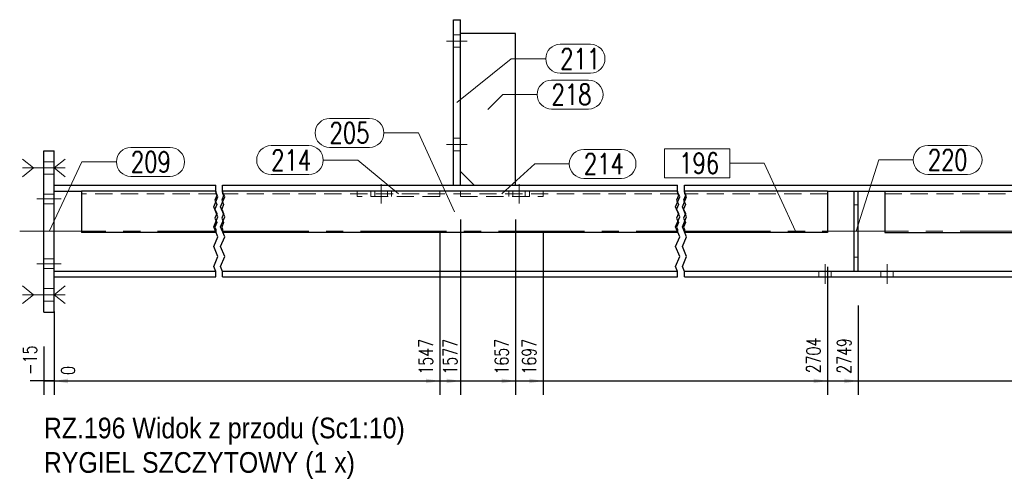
# Model space of a CAD drawing. Header units: millimetres. Extents: x -139 to 714, y 11567 to 12237.
# Tile 2 of 45: x -61 to 82, y 11683 to 11750. Entities that reach past the tile are written whole.
import ezdxf

# ---------------------------------------------------------------- set-up
doc = ezdxf.new("R2010")
doc.units = ezdxf.units.MM
doc.header["$LTSCALE"] = 10
doc.linetypes.add('HIDDEN', pattern=[0.375, 0.25, -0.125])
doc.linetypes.add('MITTE', pattern=[2, 1.25, -0.25, 0.25, -0.25])
doc.layers.get('Defpoints').update_dxf_attribs({"color": 1})
for name, color, linetype, lineweight in [('PS_Bolt', 4, 'Continuous', 13), ('PS_DIM', 4, 'Continuous', 13), ('PS_Hidden', 2, 'HIDDEN', 9), ('PS_Mid', 5, 'MITTE', 15), ('PS_Pos', 1, 'Continuous', 15), ('PS_Shape', 161, 'Continuous', 30), ('PS_SOLID', 7, 'Continuous', 30), ('PS_TEXT', 3, 'Continuous', 18)]:
    doc.layers.add(name, color=color, linetype=linetype, lineweight=lineweight)
doc.styles.add('gil', font='txt', dxfattribs={"width": 0.9})
doc.styles.add('simplex', font='simplex.shx', dxfattribs={"width": 0.75})
doc.dimstyles.new('1_10_GŁ_DS1-LS10', dxfattribs={"dimtxt": 2, "dimasz": 2, "dimexe": 2, "dimexo": 5, "dimgap": 1, "dimtad": 1, "dimjust": 4, "dimdec": 0, "dimlfac": 10, "dimtxsty": 'simplex', "dimblk1": 'NONE', "dimsah": 1, "dimcen": 2, "dimclrd": 256, "dimclre": 256, "dimclrt": 3, "dimadec": 1, "dimazin": 0, "dimtfac": 1, "dimtdec": 0, "dimtmove": 2, "dimatfit": 3, "dimfxl": 1, "dimarcsym": 0})

# ---------------------------------------------------------------- blocks, each defined once
blk = doc.blocks.new('*D157')
at = {"layer": 'Defpoints', "color": 0, "transparency": 16777216}
for p in [(-55.6, 11712.62), (-57.1, 11707.52), (-55.6, 11697.52)]:
    blk.add_point(p, dxfattribs=at)
at = {"layer": 'PS_DIM', "lineweight": -2, "transparency": 16777216}
for p, q in [((-55.6, 11707.62), (-55.6, 11695.52)), ((-57.1, 11702.52), (-57.1, 11695.52)), ((-57.1, 11697.52), (-59.1, 11697.52)), ((-57.1, 11697.52), (-55.6, 11697.52)), ((-53.6, 11697.52), (-51.6, 11697.52))]:
    blk.add_line(p, q, dxfattribs=at)
at = {"layer": 'PS_DIM', "transparency": 16777216}
blk.add_solid([(-53.6, 11697.86), (-53.6, 11697.19), (-55.6, 11697.52)], dxfattribs=at)
at = {"layer": 'PS_DIM', "color": 3, "transparency": 16777216, "insert": (-59.12, 11700.54), "char_height": 2, "attachment_point": 5, "rotation": 90, "style": 'simplex'}
blk.add_mtext('-15', dxfattribs=at)
blk = doc.blocks.new('_None')
blk = doc.blocks.new('*D158')
at = {"layer": 'Defpoints', "color": 0, "transparency": 16777216}
for p in [(-55.6, 11712.62), (-55.6, 11707.52), (-55.6, 11697.52)]:
    blk.add_point(p, dxfattribs=at)
at = {"layer": 'PS_DIM', "lineweight": -2, "transparency": 16777216}
for p, q in [((-55.6, 11707.62), (-55.6, 11695.52)), ((-55.6, 11702.52), (-55.6, 11695.52)), ((-55.6, 11697.52), (-57.6, 11697.52)), ((-53.6, 11697.52), (-51.6, 11697.52))]:
    blk.add_line(p, q, dxfattribs=at)
at = {"layer": 'PS_DIM', "transparency": 16777216}
blk.add_solid([(-53.6, 11697.86), (-53.6, 11697.19), (-55.6, 11697.52)], dxfattribs=at)
at = {"layer": 'PS_DIM', "color": 3, "transparency": 16777216, "insert": (-53.58, 11699.04), "char_height": 2, "attachment_point": 5, "rotation": 90, "style": 'simplex'}
blk.add_mtext('0', dxfattribs=at)
blk = doc.blocks.new('*D159')
at = {"layer": 'Defpoints', "color": 0, "transparency": 16777216}
for p in [(0.34, 11724.27), (-55.6, 11712.62), (0.34, 11697.52)]:
    blk.add_point(p, dxfattribs=at)
at = {"layer": 'PS_DIM', "lineweight": -2, "transparency": 16777216}
for p, q in [((0.34, 11719.27), (0.34, 11695.52)), ((-55.6, 11707.62), (-55.6, 11695.52)), ((-55.6, 11697.52), (-1.66, 11697.52))]:
    blk.add_line(p, q, dxfattribs=at)
at = {"layer": 'PS_DIM', "transparency": 16777216}
blk.add_solid([(-1.66, 11697.86), (-1.66, 11697.19), (0.34, 11697.52)], dxfattribs=at)
at = {"layer": 'PS_DIM', "color": 3, "transparency": 16777216, "insert": (-1.68, 11701.04), "char_height": 2, "attachment_point": 5, "rotation": 90, "style": 'simplex'}
blk.add_mtext('1547', dxfattribs=at)
blk = doc.blocks.new('*D160')
at = {"layer": 'Defpoints', "color": 0, "transparency": 16777216}
for p in [(3.34, 11725.92), (-55.6, 11712.62), (3.34, 11697.52)]:
    blk.add_point(p, dxfattribs=at)
at = {"layer": 'PS_DIM', "lineweight": -2, "transparency": 16777216}
for p, q in [((3.34, 11720.92), (3.34, 11695.52)), ((-55.6, 11707.62), (-55.6, 11695.52)), ((-55.6, 11697.52), (1.34, 11697.52))]:
    blk.add_line(p, q, dxfattribs=at)
at = {"layer": 'PS_DIM', "transparency": 16777216}
blk.add_solid([(1.34, 11697.86), (1.34, 11697.19), (3.34, 11697.52)], dxfattribs=at)
at = {"layer": 'PS_DIM', "color": 3, "transparency": 16777216, "insert": (1.85, 11701.04), "char_height": 2, "attachment_point": 5, "rotation": 90, "style": 'simplex'}
blk.add_mtext('1577', dxfattribs=at)
blk = doc.blocks.new('*D161')
at = {"layer": 'Defpoints', "color": 0, "transparency": 16777216}
for p in [(11.34, 11725.92), (-55.6, 11712.62), (11.34, 11697.52)]:
    blk.add_point(p, dxfattribs=at)
at = {"layer": 'PS_DIM', "lineweight": -2, "transparency": 16777216}
for p, q in [((11.34, 11720.92), (11.34, 11695.52)), ((-55.6, 11707.62), (-55.6, 11695.52)), ((-55.6, 11697.52), (9.34, 11697.52))]:
    blk.add_line(p, q, dxfattribs=at)
at = {"layer": 'PS_DIM', "transparency": 16777216}
blk.add_solid([(9.34, 11697.86), (9.34, 11697.19), (11.34, 11697.52)], dxfattribs=at)
at = {"layer": 'PS_DIM', "color": 3, "transparency": 16777216, "insert": (9.32, 11701.04), "char_height": 2, "attachment_point": 5, "rotation": 90, "style": 'simplex'}
blk.add_mtext('1657', dxfattribs=at)
blk = doc.blocks.new('*D162')
at = {"layer": 'Defpoints', "color": 0, "transparency": 16777216}
for p in [(15.34, 11724.27), (-55.6, 11712.62), (15.34, 11697.52)]:
    blk.add_point(p, dxfattribs=at)
at = {"layer": 'PS_DIM', "lineweight": -2, "transparency": 16777216}
for p, q in [((15.34, 11719.27), (15.34, 11695.52)), ((-55.6, 11707.62), (-55.6, 11695.52)), ((-55.6, 11697.52), (13.34, 11697.52))]:
    blk.add_line(p, q, dxfattribs=at)
at = {"layer": 'PS_DIM', "transparency": 16777216}
blk.add_solid([(13.34, 11697.86), (13.34, 11697.19), (15.34, 11697.52)], dxfattribs=at)
at = {"layer": 'PS_DIM', "color": 3, "transparency": 16777216, "insert": (13.32, 11701.04), "char_height": 2, "attachment_point": 5, "rotation": 90, "style": 'simplex'}
blk.add_mtext('1697', dxfattribs=at)
blk = doc.blocks.new('*D163')
at = {"layer": 'Defpoints', "color": 0, "transparency": 16777216}
for p in [(56.58, 11719.07), (-55.6, 11712.62), (56.58, 11697.52)]:
    blk.add_point(p, dxfattribs=at)
at = {"layer": 'PS_DIM', "lineweight": -2, "transparency": 16777216}
for p, q in [((56.58, 11714.07), (56.58, 11695.52)), ((-55.6, 11707.62), (-55.6, 11695.52)), ((-55.6, 11697.52), (54.58, 11697.52))]:
    blk.add_line(p, q, dxfattribs=at)
at = {"layer": 'PS_DIM', "transparency": 16777216}
blk.add_solid([(54.58, 11697.86), (54.58, 11697.19), (56.58, 11697.52)], dxfattribs=at)
at = {"layer": 'PS_DIM', "color": 3, "transparency": 16777216, "insert": (54.56, 11701.22), "char_height": 2, "attachment_point": 5, "rotation": 90, "style": 'simplex'}
blk.add_mtext('2704', dxfattribs=at)
blk = doc.blocks.new('*D164')
at = {"layer": 'Defpoints', "color": 0, "transparency": 16777216}
for p in [(-55.6, 11712.62), (61.04, 11713.47), (61.04, 11697.52)]:
    blk.add_point(p, dxfattribs=at)
at = {"layer": 'PS_DIM', "lineweight": -2, "transparency": 16777216}
for p, q in [((61.04, 11708.47), (61.04, 11695.52)), ((-55.6, 11707.62), (-55.6, 11695.52)), ((-55.6, 11697.52), (59.04, 11697.52))]:
    blk.add_line(p, q, dxfattribs=at)
at = {"layer": 'PS_DIM', "transparency": 16777216}
blk.add_solid([(59.04, 11697.86), (59.04, 11697.19), (61.04, 11697.52)], dxfattribs=at)
at = {"layer": 'PS_DIM', "color": 3, "transparency": 16777216, "insert": (59.02, 11701.15), "char_height": 2, "attachment_point": 5, "rotation": 90, "style": 'simplex'}
blk.add_mtext('2749', dxfattribs=at)
blk = doc.blocks.new('*D165')
at = {"layer": 'Defpoints', "color": 0, "transparency": 16777216}
for p in [(107.14, 11725.92), (-55.6, 11712.62), (107.14, 11697.52)]:
    blk.add_point(p, dxfattribs=at)
at = {"layer": 'PS_DIM', "lineweight": -2, "transparency": 16777216}
for p, q in [((107.14, 11720.92), (107.14, 11695.52)), ((-55.6, 11707.62), (-55.6, 11695.52)), ((-55.6, 11697.52), (105.14, 11697.52))]:
    blk.add_line(p, q, dxfattribs=at)
at = {"layer": 'PS_DIM', "transparency": 16777216}
blk.add_solid([(105.14, 11697.86), (105.14, 11697.19), (107.14, 11697.52)], dxfattribs=at)
at = {"layer": 'PS_DIM', "color": 3, "transparency": 16777216, "insert": (105.12, 11701.19), "char_height": 2, "attachment_point": 5, "rotation": 90, "style": 'simplex'}
blk.add_mtext('3877', dxfattribs=at)
blk = doc.blocks.new('*D166')
at = {"layer": 'Defpoints', "color": 0, "transparency": 16777216}
for p in [(115.14, 11725.92), (-55.6, 11712.62), (115.14, 11697.52)]:
    blk.add_point(p, dxfattribs=at)
at = {"layer": 'PS_DIM', "lineweight": -2, "transparency": 16777216}
for p, q in [((115.14, 11720.92), (115.14, 11695.52)), ((-55.6, 11707.62), (-55.6, 11695.52)), ((-55.6, 11697.52), (113.14, 11697.52))]:
    blk.add_line(p, q, dxfattribs=at)
at = {"layer": 'PS_DIM', "transparency": 16777216}
blk.add_solid([(113.14, 11697.86), (113.14, 11697.19), (115.14, 11697.52)], dxfattribs=at)
at = {"layer": 'PS_DIM', "color": 3, "transparency": 16777216, "insert": (113.12, 11701.19), "char_height": 2, "attachment_point": 5, "rotation": 90, "style": 'simplex'}
blk.add_mtext('3957', dxfattribs=at)
blk = doc.blocks.new('*D167')
at = {"layer": 'Defpoints', "color": 0, "transparency": 16777216}
for p in [(155.14, 11719.07), (-55.6, 11712.62), (155.14, 11697.52)]:
    blk.add_point(p, dxfattribs=at)
at = {"layer": 'PS_DIM', "lineweight": -2, "transparency": 16777216}
for p, q in [((155.14, 11714.07), (155.14, 11695.52)), ((-55.6, 11707.62), (-55.6, 11695.52)), ((-55.6, 11697.52), (153.14, 11697.52))]:
    blk.add_line(p, q, dxfattribs=at)
at = {"layer": 'PS_DIM', "transparency": 16777216}
blk.add_solid([(153.14, 11697.86), (153.14, 11697.19), (155.14, 11697.52)], dxfattribs=at)
at = {"layer": 'PS_DIM', "color": 3, "transparency": 16777216, "insert": (153.12, 11701.19), "char_height": 2, "attachment_point": 5, "rotation": 90, "style": 'simplex'}
blk.add_mtext('5758', dxfattribs=at)
blk = doc.blocks.new('*D168')
at = {"layer": 'Defpoints', "color": 0, "transparency": 16777216}
for p in [(-55.6, 11712.62), (159.55, 11712.62), (159.55, 11697.52)]:
    blk.add_point(p, dxfattribs=at)
at = {"layer": 'PS_DIM', "lineweight": -2, "transparency": 16777216}
for p, q in [((-55.6, 11707.62), (-55.6, 11695.52)), ((159.55, 11707.62), (159.55, 11695.52)), ((-55.6, 11697.52), (157.55, 11697.52))]:
    blk.add_line(p, q, dxfattribs=at)
at = {"layer": 'PS_DIM', "transparency": 16777216}
blk.add_solid([(157.55, 11697.86), (157.55, 11697.19), (159.55, 11697.52)], dxfattribs=at)
at = {"layer": 'PS_DIM', "color": 3, "transparency": 16777216, "insert": (157.53, 11701.19), "char_height": 2, "attachment_point": 5, "rotation": 90, "style": 'simplex'}
blk.add_mtext('5802', dxfattribs=at)
blk = doc.blocks.new('*D169')
at = {"layer": 'Defpoints', "color": 0, "transparency": 16777216}
for p in [(-55.6, 11712.62), (161.05, 11707.52), (161.05, 11697.52)]:
    blk.add_point(p, dxfattribs=at)
at = {"layer": 'PS_DIM', "lineweight": -2, "transparency": 16777216}
for p, q in [((-55.6, 11707.62), (-55.6, 11695.52)), ((161.05, 11702.52), (161.05, 11695.52)), ((-55.6, 11697.52), (159.05, 11697.52))]:
    blk.add_line(p, q, dxfattribs=at)
at = {"layer": 'PS_DIM', "transparency": 16777216}
blk.add_solid([(159.05, 11697.86), (159.05, 11697.19), (161.05, 11697.52)], dxfattribs=at)
at = {"layer": 'PS_DIM', "color": 3, "transparency": 16777216, "insert": (163.07, 11701.04), "char_height": 2, "attachment_point": 5, "rotation": 90, "style": 'simplex'}
blk.add_mtext('5817', dxfattribs=at)
blk = doc.blocks.new('*X422')
at = {"color": 30, "linetype": 'Continuous'}
for p, q in [((-60.2, 11711.3), (-58.6, 11710.02)), ((-54, 11711.3), (-55.6, 11710.02)), ((-58.6, 11710.02), (-60.2, 11708.74)), ((-54, 11710.02), (-60.2, 11710.02)), ((-55.6, 11710.02), (-54, 11708.74))]:
    blk.add_line(p, q, dxfattribs=at)
blk = doc.blocks.new('*X423')
at = {"color": 1}
for p, q in [((-32.16, 11724.94), (-32.16, 11725.92)), ((-31.16, 11724.94), (-31.16, 11725.92)), ((34.84, 11724.94), (34.84, 11725.92)), ((35.84, 11724.94), (35.84, 11725.92)), ((-32.46, 11722.77), (-31.85, 11724.22)), ((-32.02, 11724.4), (-32.29, 11723.75)), ((-32.16, 11725.07), (-32.16, 11724.72)), ((-31.85, 11724.22), (-32.16, 11724.94)), ((-32.16, 11724.72), (-32.02, 11724.4)), ((-31.46, 11722.77), (-30.85, 11724.22)), ((-31.02, 11724.4), (-31.29, 11723.75)), ((-31.16, 11725.07), (-31.16, 11724.72)), ((-30.85, 11724.22), (-31.16, 11724.94)), ((-31.16, 11724.72), (-31.02, 11724.4)), ((34.54, 11722.77), (35.15, 11724.22)), ((34.98, 11724.4), (34.71, 11723.75)), ((34.84, 11725.07), (34.84, 11724.72)), ((35.15, 11724.22), (34.84, 11724.94)), ((34.84, 11724.72), (34.98, 11724.4)), ((35.54, 11722.77), (36.15, 11724.22)), ((35.98, 11724.4), (35.71, 11723.75)), ((35.84, 11725.07), (35.84, 11724.72)), ((36.15, 11724.22), (35.84, 11724.94)), ((35.84, 11724.72), (35.98, 11724.4)), ((-31.85, 11721.33), (-32.46, 11722.77)), ((-32.29, 11723.75), (-32.02, 11723.1)), ((-32.02, 11723.1), (-32.29, 11722.45)), ((-30.85, 11721.33), (-31.46, 11722.77)), ((-31.29, 11723.75), (-31.02, 11723.1)), ((-31.02, 11723.1), (-31.29, 11722.45)), ((35.15, 11721.33), (34.54, 11722.77)), ((34.71, 11723.75), (34.98, 11723.1)), ((34.98, 11723.1), (34.71, 11722.45)), ((36.15, 11721.33), (35.54, 11722.77)), ((35.71, 11723.75), (35.98, 11723.1)), ((35.98, 11723.1), (35.71, 11722.45)), ((-32.46, 11719.89), (-31.85, 11721.33)), ((-32.29, 11722.45), (-32.02, 11721.8)), ((-32.02, 11721.8), (-32.29, 11721.15)), ((-32.29, 11721.15), (-32.02, 11720.49)), ((-31.46, 11719.89), (-30.85, 11721.33)), ((-31.29, 11722.45), (-31.02, 11721.8)), ((-31.02, 11721.8), (-31.29, 11721.15)), ((-31.29, 11721.15), (-31.02, 11720.49)), ((34.54, 11719.89), (35.15, 11721.33)), ((34.71, 11722.45), (34.98, 11721.8)), ((34.98, 11721.8), (34.71, 11721.15)), ((34.71, 11721.15), (34.98, 11720.49)), ((35.54, 11719.89), (36.15, 11721.33)), ((35.71, 11722.45), (35.98, 11721.8)), ((35.98, 11721.8), (35.71, 11721.15)), ((35.71, 11721.15), (35.98, 11720.49)), ((-31.85, 11718.45), (-32.46, 11719.89)), ((-32.02, 11720.49), (-32.29, 11719.84)), ((-32.29, 11719.84), (-32.16, 11719.52)), ((-30.85, 11718.45), (-31.46, 11719.89)), ((-31.02, 11720.49), (-31.29, 11719.84)), ((-31.29, 11719.84), (-31.16, 11719.52)), ((35.15, 11718.45), (34.54, 11719.89)), ((34.98, 11720.49), (34.71, 11719.84)), ((34.71, 11719.84), (34.84, 11719.52)), ((36.15, 11718.45), (35.54, 11719.89)), ((35.98, 11720.49), (35.71, 11719.84)), ((35.71, 11719.84), (35.84, 11719.52)), ((-32.46, 11717.01), (-31.85, 11718.45)), ((-32.16, 11719.52), (-32.16, 11719.07)), ((-31.46, 11717.01), (-30.85, 11718.45)), ((-31.16, 11719.52), (-31.16, 11719.07)), ((34.54, 11717.01), (35.15, 11718.45)), ((34.84, 11719.52), (34.84, 11719.07)), ((35.54, 11717.01), (36.15, 11718.45)), ((35.84, 11719.52), (35.84, 11719.07)), ((-31.85, 11715.57), (-32.46, 11717.01)), ((-30.85, 11715.57), (-31.46, 11717.01)), ((35.15, 11715.57), (34.54, 11717.01)), ((36.15, 11715.57), (35.54, 11717.01)), ((-32.46, 11714.13), (-31.85, 11715.57)), ((-31.46, 11714.13), (-30.85, 11715.57)), ((34.54, 11714.13), (35.15, 11715.57)), ((35.54, 11714.13), (36.15, 11715.57)), ((-32.16, 11713.41), (-32.46, 11714.13)), ((-31.16, 11713.41), (-31.46, 11714.13)), ((34.84, 11713.41), (34.54, 11714.13)), ((35.84, 11713.41), (35.54, 11714.13)), ((-32.16, 11712.62), (-32.16, 11713.41)), ((-31.16, 11712.62), (-31.16, 11713.41)), ((34.84, 11712.62), (34.84, 11713.41)), ((35.84, 11712.62), (35.84, 11713.41))]:
    blk.add_line(p, q, dxfattribs=at)
at = {"layer": 'PS_Hidden', "color": 2, "linetype": 'HIDDEN'}
for p, q in [((2.34, 11747.72), (3.34, 11747.72)), ((2.34, 11745.92), (3.34, 11745.92)), ((2.34, 11732.72), (3.34, 11732.72)), ((2.34, 11730.92), (3.34, 11730.92)), ((-57.1, 11729.32), (-55.6, 11729.32)), ((-57.1, 11727.52), (-55.6, 11727.52)), ((-57.1, 11724.62), (-55.6, 11724.62)), ((-32.16, 11724.67), (-51.66, 11724.67)), ((34.84, 11724.67), (-31.16, 11724.67)), ((-11.66, 11724.27), (-11.66, 11725.07)), ((0.34, 11724.27), (-11.66, 11724.27)), ((-9.66, 11724.27), (-9.66, 11725.07)), ((-9.06, 11724.27), (-9.06, 11725.07)), ((-7.26, 11724.27), (-7.26, 11725.07)), ((-6.66, 11725.07), (-6.66, 11724.27)), ((0.34, 11724.27), (0.34, 11725.07)), ((3.34, 11724.27), (3.34, 11725.07)), ((3.34, 11724.27), (15.34, 11724.27)), ((10.34, 11724.27), (10.34, 11725.07)), ((10.94, 11724.27), (10.94, 11725.07)), ((12.74, 11724.27), (12.74, 11725.07)), ((13.34, 11725.07), (13.34, 11724.27)), ((15.34, 11724.27), (15.34, 11725.07)), ((56.58, 11724.67), (35.84, 11724.67)), ((64.9, 11724.67), (85.64, 11724.67)), ((-57.1, 11723.22), (-55.6, 11723.22)), ((60.44, 11723.07), (61.04, 11723.07)), ((61.04, 11715.47), (60.44, 11715.47)), ((-57.1, 11715.22), (-55.6, 11715.22)), ((-57.1, 11713.82), (-55.6, 11713.82)), ((55.34, 11713.47), (55.34, 11712.62)), ((57.14, 11713.47), (57.14, 11712.62)), ((64.34, 11713.47), (64.34, 11712.62)), ((66.14, 11713.47), (66.14, 11712.62)), ((-57.1, 11710.92), (-55.6, 11710.92)), ((-57.1, 11709.12), (-55.6, 11709.12))]:
    blk.add_line(p, q, dxfattribs=at)
at = {"layer": 'PS_Mid', "color": 5, "linetype": 'MITTE'}
for p, q in [((4.34, 11746.82), (1.34, 11746.82)), ((4.34, 11746.82), (1.34, 11746.82)), ((4.34, 11746.82), (1.34, 11746.82)), ((4.34, 11746.82), (1.34, 11746.82)), ((4.34, 11731.82), (1.34, 11731.82)), ((4.34, 11731.82), (1.34, 11731.82)), ((4.34, 11731.82), (1.34, 11731.82)), ((4.34, 11731.82), (1.34, 11731.82)), ((-54.6, 11728.42), (-58.1, 11728.42)), ((-54.6, 11728.42), (-58.1, 11728.42)), ((-8.16, 11726.07), (-8.16, 11723.27)), ((11.84, 11726.07), (11.84, 11723.27)), ((-54.6, 11723.92), (-58.1, 11723.92)), ((-54.6, 11723.92), (-58.1, 11723.92)), ((-60.6, 11719.27), (-32.16, 11719.27)), ((-31.16, 11719.27), (34.84, 11719.27)), ((35.84, 11719.27), (85.64, 11719.27)), ((-54.6, 11714.52), (-58.1, 11714.52)), ((-54.6, 11714.52), (-58.1, 11714.52)), ((56.24, 11711.62), (56.24, 11714.47)), ((56.24, 11711.62), (56.24, 11714.47)), ((65.24, 11711.62), (65.24, 11714.47)), ((65.24, 11711.62), (65.24, 11714.47)), ((-54.6, 11710.02), (-58.1, 11710.02)), ((-54.6, 11710.02), (-58.1, 11710.02))]:
    blk.add_line(p, q, dxfattribs=at)
at = {"layer": 'PS_SOLID', "color": 7, "linetype": 'Continuous'}
for p, q in [((2.34, 11725.92), (2.34, 11749.92)), ((2.34, 11749.92), (3.34, 11749.92)), ((3.34, 11725.92), (3.34, 11749.92)), ((11.34, 11747.92), (3.34, 11747.92)), ((11.34, 11725.92), (11.34, 11747.92)), ((-57.1, 11707.52), (-57.1, 11730.92)), ((-57.1, 11730.92), (-55.6, 11730.92)), ((-55.6, 11707.52), (-55.6, 11730.92)), ((3.34, 11727.92), (5.34, 11725.92)), ((-55.6, 11725.07), (-55.6, 11725.92)), ((-55.6, 11725.92), (-32.16, 11725.92)), ((-31.16, 11725.92), (34.84, 11725.92)), ((2.34, 11725.92), (3.34, 11725.92)), ((35.84, 11725.92), (85.64, 11725.92)), ((-55.6, 11725.07), (-51.66, 11725.07)), ((-51.66, 11725.07), (-51.66, 11719.07)), ((-32.16, 11725.07), (-51.66, 11725.07)), ((34.84, 11725.07), (-31.16, 11725.07)), ((56.58, 11725.07), (35.84, 11725.07)), ((56.58, 11725.07), (56.58, 11719.07)), ((56.58, 11725.07), (64.9, 11725.07)), ((60.44, 11725.07), (60.44, 11713.47)), ((61.04, 11713.47), (61.04, 11725.07)), ((64.9, 11725.07), (64.9, 11719.07)), ((64.9, 11725.07), (85.64, 11725.07)), ((-32.16, 11719.07), (-51.66, 11719.07)), ((34.84, 11719.07), (-31.16, 11719.07)), ((56.58, 11719.07), (35.84, 11719.07)), ((64.9, 11719.07), (85.64, 11719.07)), ((-55.6, 11712.62), (-55.6, 11713.47)), ((-55.6, 11713.47), (-32.16, 11713.47)), ((-55.6, 11712.62), (-32.16, 11712.62)), ((-31.16, 11713.47), (34.84, 11713.47)), ((-31.16, 11712.62), (34.84, 11712.62)), ((35.84, 11713.47), (85.64, 11713.47)), ((35.84, 11712.62), (85.64, 11712.62)), ((-57.1, 11707.52), (-55.6, 11707.52))]:
    blk.add_line(p, q, dxfattribs=at)
blk = doc.blocks.new('*X424')
at = {"color": 30, "linetype": 'Continuous'}
for p, q in [((-60.2, 11729.7), (-58.6, 11728.42)), ((-54, 11729.7), (-55.6, 11728.42)), ((-58.6, 11728.42), (-60.2, 11727.14)), ((-54, 11728.42), (-60.2, 11728.42)), ((-55.6, 11728.42), (-54, 11727.14))]:
    blk.add_line(p, q, dxfattribs=at)
blk = doc.blocks.new('*X425')
at = {"color": 30, "linetype": 'Continuous'}
for p, q in [((-60.2, 11711.3), (-58.6, 11710.02)), ((-54, 11711.3), (-55.6, 11710.02)), ((-58.6, 11710.02), (-60.2, 11708.74)), ((-54, 11710.02), (-60.2, 11710.02)), ((-55.6, 11710.02), (-54, 11708.74))]:
    blk.add_line(p, q, dxfattribs=at)
blk = doc.blocks.new('*X426')
at = {"color": 30, "linetype": 'Continuous'}
for p, q in [((-60.2, 11729.7), (-58.6, 11728.42)), ((-54, 11729.7), (-55.6, 11728.42)), ((-58.6, 11728.42), (-60.2, 11727.14)), ((-54, 11728.42), (-60.2, 11728.42)), ((-55.6, 11728.42), (-54, 11727.14))]:
    blk.add_line(p, q, dxfattribs=at)
blk = doc.blocks.new('*X427')
at = {"color": 1}
for p, q in [((21.24, 11731.11), (26.71, 11731.11)), ((9.34, 11724.67), (14.14, 11729.01)), ((14.14, 11729.01), (19.14, 11729.01)), ((21.24, 11726.91), (26.71, 11726.91))]:
    blk.add_line(p, q, dxfattribs=at)
for centre, start, end in [((21.24, 11729.01), 90, 270), ((26.71, 11729.01), 270, 90)]:
    blk.add_arc(centre, 2.1, start, end, dxfattribs=at)
at = {"color": 2, "style": 'simplex', "width": 0.75}
blk.add_text('214', height=3, dxfattribs=at).set_placement((21.24, 11727.51))
blk = doc.blocks.new('*X428')
at = {"color": 1}
for p, q in [((16.57, 11741.16), (21.93, 11741.16)), ((7.34, 11736.92), (9.47, 11739.06)), ((9.47, 11739.06), (14.47, 11739.06)), ((16.57, 11736.96), (21.93, 11736.96))]:
    blk.add_line(p, q, dxfattribs=at)
for centre, start, end in [((16.57, 11739.06), 90, 270), ((21.93, 11739.06), 270, 90)]:
    blk.add_arc(centre, 2.1, start, end, dxfattribs=at)
at = {"color": 2, "style": 'simplex', "width": 0.75}
blk.add_text('218', height=3, dxfattribs=at).set_placement((16.57, 11737.56))
blk = doc.blocks.new('*X429')
at = {"color": 1}
for p, q in [((-15.64, 11735.6), (-9.86, 11735.6)), ((-7.76, 11733.5), (-2.76, 11733.5)), ((2.46, 11722.07), (-2.76, 11733.5)), ((-15.64, 11731.4), (-9.86, 11731.4))]:
    blk.add_line(p, q, dxfattribs=at)
for centre, start, end in [((-15.64, 11733.5), 90, 270), ((-9.86, 11733.5), 270, 90)]:
    blk.add_arc(centre, 2.1, start, end, dxfattribs=at)
at = {"color": 2, "style": 'simplex', "width": 0.75}
blk.add_text('205', height=3, dxfattribs=at).set_placement((-15.64, 11732))
blk = doc.blocks.new('*X430')
at = {"color": 1}
for p, q in [((42.42, 11731.21), (32.97, 11731.21)), ((32.97, 11731.21), (32.97, 11727.01)), ((42.42, 11727.01), (42.42, 11731.21)), ((42.42, 11729.11), (47.42, 11729.11)), ((51.97, 11719.27), (47.42, 11729.11)), ((32.97, 11727.01), (42.42, 11727.01))]:
    blk.add_line(p, q, dxfattribs=at)
at = {"color": 2, "style": 'simplex', "width": 0.75}
blk.add_text('196', height=3, dxfattribs=at).set_placement((35.07, 11727.61))
blk = doc.blocks.new('*X431')
at = {"color": 1}
for p, q in [((17.82, 11746.36), (22.21, 11746.36)), ((2.84, 11737.92), (10.72, 11744.26)), ((10.72, 11744.26), (15.72, 11744.26)), ((17.82, 11742.16), (22.21, 11742.16))]:
    blk.add_line(p, q, dxfattribs=at)
for centre, start, end in [((17.82, 11744.26), 90, 270), ((22.21, 11744.26), 270, 90)]:
    blk.add_arc(centre, 2.1, start, end, dxfattribs=at)
at = {"color": 2, "style": 'simplex', "width": 0.75}
blk.add_text('211', height=3, dxfattribs=at).set_placement((17.82, 11742.76))
blk = doc.blocks.new('*X432')
at = {"color": 1}
for p, q in [((-24.12, 11731.66), (-18.66, 11731.66)), ((-16.56, 11729.56), (-11.56, 11729.56)), ((-5.66, 11724.67), (-11.56, 11729.56)), ((-24.12, 11727.46), (-18.66, 11727.46))]:
    blk.add_line(p, q, dxfattribs=at)
for centre, start, end in [((-24.12, 11729.56), 90, 270), ((-18.66, 11729.56), 270, 90)]:
    blk.add_arc(centre, 2.1, start, end, dxfattribs=at)
at = {"color": 2, "style": 'simplex', "width": 0.75}
blk.add_text('214', height=3, dxfattribs=at).set_placement((-24.12, 11728.06))
blk = doc.blocks.new('*X433')
at = {"color": 1}
for p, q in [((71.14, 11731.68), (76.93, 11731.68)), ((60.74, 11719.27), (64.04, 11729.58)), ((64.04, 11729.58), (69.04, 11729.58)), ((71.14, 11727.48), (76.93, 11727.48))]:
    blk.add_line(p, q, dxfattribs=at)
for centre, start, end in [((71.14, 11729.58), 90, 270), ((76.93, 11729.58), 270, 90)]:
    blk.add_arc(centre, 2.1, start, end, dxfattribs=at)
at = {"color": 2, "style": 'simplex', "width": 0.75}
blk.add_text('220', height=3, dxfattribs=at).set_placement((71.14, 11728.08))
blk = doc.blocks.new('*X434')
at = {"color": 1}
for p, q in [((71.14, 11731.68), (76.93, 11731.68)), ((60.74, 11719.27), (64.04, 11729.58)), ((64.04, 11729.58), (69.04, 11729.58)), ((71.14, 11727.48), (76.93, 11727.48))]:
    blk.add_line(p, q, dxfattribs=at)
for centre, start, end in [((71.14, 11729.58), 90, 270), ((76.93, 11729.58), 270, 90)]:
    blk.add_arc(centre, 2.1, start, end, dxfattribs=at)
at = {"color": 2, "style": 'simplex', "width": 0.75}
blk.add_text('220', height=3, dxfattribs=at).set_placement((71.14, 11728.08))
blk = doc.blocks.new('*X435')
at = {"color": 1}
for p, q in [((-44.47, 11731.39), (-38.79, 11731.39)), ((-56.35, 11719.22), (-51.57, 11729.29)), ((-51.57, 11729.29), (-46.57, 11729.29)), ((-44.47, 11727.19), (-38.79, 11727.19))]:
    blk.add_line(p, q, dxfattribs=at)
for centre, start, end in [((-44.47, 11729.29), 90, 270), ((-38.79, 11729.29), 270, 90)]:
    blk.add_arc(centre, 2.1, start, end, dxfattribs=at)
at = {"color": 2, "style": 'simplex', "width": 0.75}
blk.add_text('209', height=3, dxfattribs=at).set_placement((-44.47, 11727.79))
blk = doc.blocks.new('*X440')
at = {"color": 3, "style": 'gil', "width": 0.9}
for s, p in [('RZ.196 Widok z przodu (Sc1:10)', (-57.1, 11689.2)), ('RYGIEL SZCZYTOWY (1 x)', (-57.1, 11684.2))]:
    blk.add_text(s, height=3, dxfattribs=at).set_placement(p)

msp = doc.modelspace()

# ---------------------------------------------------------------- block references
at = {"layer": 'PS_Bolt', "color": 30}
for name in ['*X424', '*X426', '*X422', '*X425']:
    msp.add_blockref(name, (0, 0), dxfattribs=at)
at = {"layer": 'PS_Pos'}
for name in ['*X431', '*X428', '*X429', '*X435', '*X432', '*X427', '*X430', '*X433', '*X434']:
    msp.add_blockref(name, (0, 0), dxfattribs=at)
at = {"layer": 'PS_Shape', "color": 6}
msp.add_blockref('*X423', (0, 0), dxfattribs=at)
at = {"layer": 'PS_TEXT'}
msp.add_blockref('*X440', (0, 0), dxfattribs=at)

# ---------------------------------------------------------------- dimensions: what is measured, and where the dimension line sits
at = {"layer": 'PS_DIM'}
for base, p1, p2, text, picture, middle in [((3.34, 11697.52), (-55.6, 11712.62), (3.34, 11725.92), '1577', '*D160', (1.85, 11701.04)), ((11.34, 11697.52), (-55.6, 11712.62), (11.34, 11725.92), '1657', '*D161', (9.32, 11701.04)), ((107.14, 11697.52), (-55.6, 11712.62), (107.14, 11725.92), '3877', '*D165', (105.12, 11701.19)), ((115.14, 11697.52), (-55.6, 11712.62), (115.14, 11725.92), '3957', '*D166', (113.12, 11701.19)), ((0.34, 11697.52), (-55.6, 11712.62), (0.34, 11724.27), '1547', '*D159', (-1.68, 11701.04)), ((15.34, 11697.52), (-55.6, 11712.62), (15.34, 11724.27), '1697', '*D162', (13.32, 11701.04)), ((56.58, 11697.52), (-55.6, 11712.62), (56.58, 11719.07), '2704', '*D163', (54.56, 11701.22)), ((155.14, 11697.52), (-55.6, 11712.62), (155.14, 11719.07), '5758', '*D167', (153.12, 11701.19)), ((-55.6, 11697.52), (-57.1, 11707.52), (-55.6, 11712.62), '-15', '*D157', (-59.12, 11700.54)), ((61.04, 11697.52), (-55.6, 11712.62), (61.04, 11713.47), '2749', '*D164', (59.02, 11701.15)), ((159.55, 11697.52), (-55.6, 11712.62), (159.55, 11712.62), '5802', '*D168', (157.53, 11701.19)), ((161.05, 11697.52), (-55.6, 11712.62), (161.05, 11707.52), '5817', '*D169', (163.07, 11701.04))]:
    dim = msp.add_linear_dim(base=base, p1=p1, p2=p2, text=text, dimstyle='1_10_GŁ_DS1-LS10', dxfattribs=at)
    dim.commit()
    dim.dimension.update_dxf_attribs({"geometry": picture, "text_midpoint": middle, "dimtype": 128, "text_rotation": 90})
dim = msp.add_linear_dim(base=(-55.60397736, 11697.52390295), p1=(-55.60397736, 11712.62390295), p2=(-55.60397736, 11707.52390295), dimstyle='1_10_GŁ_DS1-LS10', dxfattribs=at)
dim.commit()
dim.dimension.update_dxf_attribs({"geometry": '*D158', "text_midpoint": (-53.58397736, 11699.04390295), "dimtype": 128, "text_rotation": 90})

doc.saveas('drawing.dxf')
